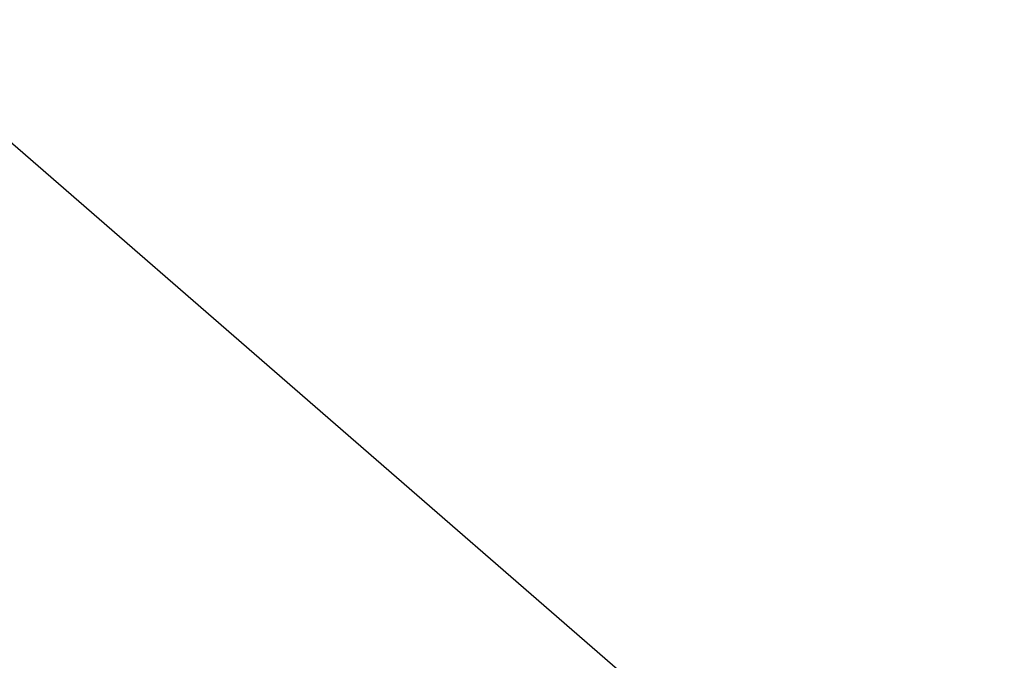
# Model space of a CAD drawing. Header units: millimetres. Extents: x 0 to 4620, y -1280 to 3267.
# Tile 45 of 103: x 2785 to 2901, y 2113 to 2189. Entities that reach past the tile are written whole.
import ezdxf

# ---------------------------------------------------------------- set-up
doc = ezdxf.new("R2010")
doc.units = ezdxf.units.MM
doc.header["$LTSCALE"] = 254.1
doc.layers.get('0').update_dxf_attribs({"linetype": 'CONTINUOUS'})
doc.styles.get("Standard").update_dxf_attribs({"font": 'txt', "width": 0.9})
doc.dimstyles.get("Standard").update_dxf_attribs({"dimtxt": 16.5, "dimasz": 27.5, "dimexe": 1.5, "dimexo": 1.5, "dimtad": 1, "dimzin": 0, "dimdsep": 46, "dimtxsty": 'Standard', "dimblk": '_FILLED', "dimblk1": '_FILLED', "dimblk2": '_FILLED', "dimcen": 0.09, "dimazin": 0, "dimtol": 1, "dimtp": 0.01, "dimtm": 0.01, "dimtfac": 1, "dimtofl": 0, "dimtmove": 0, "dimatfit": 3, "dimldrblk": '_FILLED', "dimfxl": 0, "dimtolj": 1, "dimtzin": 0, "dimarcsym": 0})

# ---------------------------------------------------------------- blocks, each defined once
blk = doc.blocks.new('_FILLED')
at = {"color": 0, "linetype": 'ByBlock'}
blk.add_solid([(0, 0), (-1, 0.2), (-1, -0.2)], dxfattribs=at)

msp = doc.modelspace()

# ---------------------------------------------------------------- leaders
at = {"color": 2, "linetype": 'Continuous'}
for points in [[(2960.65, 2070.49), (2791.03, 2585.29)], [(2947.33, 2032.43), (2533.23, 2392.12)], [(2907.7, 2034.41), (2444.79, 2178.86)]]:
    msp.add_leader(points, dimstyle='Standard', override={"dimtad": 0}, dxfattribs=at)

doc.saveas('drawing.dxf')
